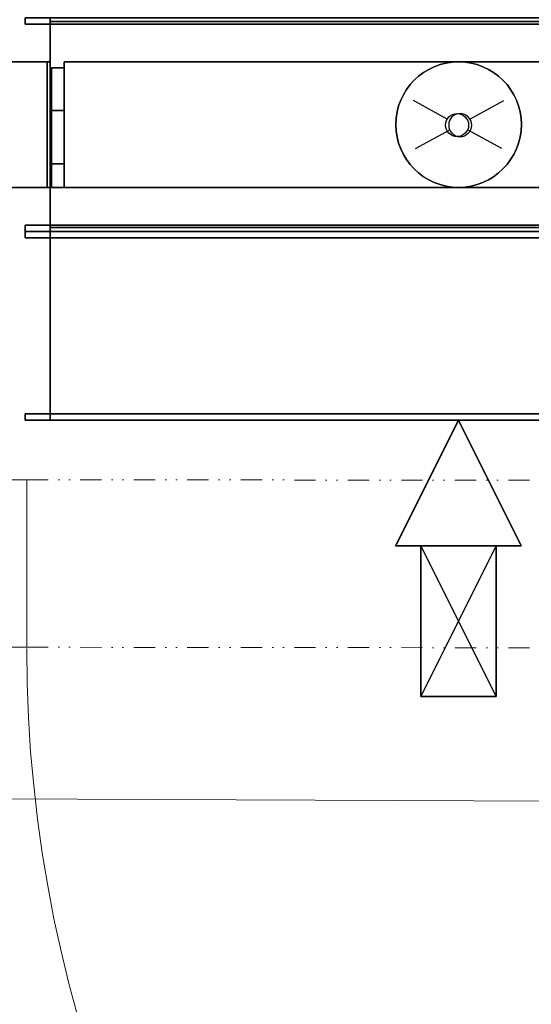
# Model space of a CAD drawing. Header units: millimetres. Extents: x 0 to 1216358, y -266558 to 2852.
# Tile 14 of 76: x 1015960 to 1016266, y -135253 to -134665. Entities that reach past the tile are written whole.
import ezdxf

# ---------------------------------------------------------------- set-up
doc = ezdxf.new("R2010")
doc.units = ezdxf.units.MM
doc.linetypes.add('DĚLICÍ2', pattern=[15.875, 6.35, -3.175, 0, -3.175, 0, -3.175])
doc.layers.get('0').update_dxf_attribs({"lineweight": 13})
for name, color, linetype in [('MAT_174_BYOLXP003919182844', 174, 'Continuous'), ('MAT_253_BYOLXP003919182844', 253, 'Continuous'), ('MAT_30_BYOLXP003919182844', 30, 'Continuous'), ('MAT_42_BYOLXP003919182844', 42, 'Continuous'), ('Mat_mar_BYOLXP003919182844', 7, 'Continuous')]:
    doc.layers.add(name, color=color, linetype=linetype)

# ---------------------------------------------------------------- blocks, each defined once
blk = doc.blocks.new('EDWED')
at = {"color": 8}
blk.add_line((966327.1, -230038.35), (969136.81, -230050.1), dxfattribs=at)
at = {"color": 8, "ltscale": 2}
blk.add_lwpolyline([(966677.11, -229949.3), (966627.11, -229949.3), (966627.11, -229849.3), (966677.11, -229849.3)], close=True, dxfattribs=at)
at = {"color": 8, "linetype": 'DĚLICÍ2', "ltscale": 2}
for points in [[(966677.11, -229849.3), (967477.1, -229850.1)], [(966677.11, -229949.3), (967477.1, -229950.1)]]:
    blk.add_lwpolyline(points, dxfattribs=at)
at = {"color": 8, "ltscale": 2}
blk.add_arc((967477.1, -229950.1), 800, 180, 270, dxfattribs=at)
blk = doc.blocks.new('1283_251_BYOLXP003919182844')
at = {"layer": 'MAT_253_BYOLXP003919182844'}
for points in [[(3779.9275, 1776.2693, -300.6597), (3813.8474, 1776.2748, -327.7197), (3813.8474, 1766.2748, -327.7217), (3779.9275, 1766.2693, -300.6617)], [(3824.9775, 1776.2649, -278.9697), (3813.8474, 1776.2748, -327.7197), (3779.9275, 1776.2693, -300.6597), (3779.9275, 1776.2605, -257.2797)], [(3779.9275, 1776.2605, -257.2797), (3779.9275, 1776.2693, -300.6597), (3779.9275, 1766.2693, -300.6617), (3779.9275, 1766.2605, -257.2817)], [(3824.9775, 1776.2649, -278.9697), (3779.9275, 1776.2605, -257.2797), (3813.8474, 1776.2549, -230.2197), (3856.1475, 1776.257, -239.8797)], [(3813.8474, 1776.2549, -230.2197), (3779.9275, 1776.2605, -257.2797), (3779.9275, 1766.2605, -257.2817), (3813.8474, 1766.2549, -230.2217)], [(3813.8474, 1776.2748, -327.7197), (3856.1475, 1776.2728, -318.0597), (3856.1475, 1766.2728, -318.0617), (3813.8474, 1766.2748, -327.7217)], [(3824.9775, 1776.2649, -278.9697), (3874.9775, 1776.2649, -278.9697), (3856.1475, 1776.2728, -318.0597), (3813.8474, 1776.2748, -327.7197)], [(3856.1475, 1776.257, -239.8797), (3813.8474, 1776.2549, -230.2197), (3813.8474, 1766.2549, -230.2217), (3856.1475, 1766.2568, -239.8817)], [(3824.9775, 1776.2649, -278.9697), (3856.1475, 1776.257, -239.8797), (3874.9775, 1776.2649, -278.9697), (3824.9775, 1776.2649, -278.9697)], [(3856.1475, 1776.2728, -318.0597), (3874.9775, 1776.2649, -278.9697), (3874.9775, 1766.2649, -278.9717), (3856.1475, 1766.2728, -318.0617)], [(3874.9775, 1776.2649, -278.9697), (3856.1475, 1776.257, -239.8797), (3856.1475, 1766.2568, -239.8817), (3874.9775, 1766.2649, -278.9717)], [(3813.8474, 1766.2748, -327.7217), (3856.1475, 1766.2728, -318.0617), (3824.9775, 1766.2649, -278.9717), (3779.9275, 1766.2693, -300.6617)], [(3779.9275, 1766.2605, -257.2817), (3779.9275, 1766.2693, -300.6617), (3824.9775, 1766.2649, -278.9717), (3813.8474, 1766.2549, -230.2217)], [(3824.9775, 1766.2649, -278.9717), (3856.1475, 1766.2568, -239.8817), (3813.8474, 1766.2549, -230.2217), (3824.9775, 1766.2649, -278.9717)], [(3824.9775, 1766.2649, -278.9717), (3856.1475, 1766.2728, -318.0617), (3874.9775, 1766.2649, -278.9717), (3856.1475, 1766.2568, -239.8817)]]:
    blk.add_3dface(points, dxfattribs=at)
blk = doc.blocks.new('1283_252_BYOLXP003919182844')
at = {"layer": 'MAT_253_BYOLXP003919182844'}
for points in [[(3779.9275, 1776.2693, -400.6597), (3813.8474, 1776.2748, -427.7197), (3813.8474, 1766.2748, -427.7217), (3779.9275, 1766.2693, -400.6617)], [(3824.9775, 1776.2649, -378.9697), (3813.8474, 1776.2748, -427.7197), (3779.9275, 1776.2693, -400.6597), (3779.9275, 1776.2604, -357.2797)], [(3779.9275, 1776.2604, -357.2797), (3779.9275, 1776.2693, -400.6597), (3779.9275, 1766.2693, -400.6617), (3779.9275, 1766.2605, -357.2817)], [(3824.9775, 1776.2649, -378.9697), (3779.9275, 1776.2604, -357.2797), (3813.8474, 1776.2549, -330.2197), (3856.1475, 1776.2568, -339.8797)], [(3813.8474, 1776.2549, -330.2197), (3779.9275, 1776.2604, -357.2797), (3779.9275, 1766.2605, -357.2817), (3813.8474, 1766.2549, -330.2217)], [(3813.8474, 1776.2748, -427.7197), (3856.1475, 1776.2728, -418.0597), (3856.1475, 1766.2728, -418.0617), (3813.8474, 1766.2748, -427.7217)], [(3824.9775, 1776.2649, -378.9697), (3874.9775, 1776.2649, -378.9697), (3856.1475, 1776.2728, -418.0597), (3813.8474, 1776.2748, -427.7197)], [(3856.1475, 1776.2568, -339.8797), (3813.8474, 1776.2549, -330.2197), (3813.8474, 1766.2549, -330.2217), (3856.1475, 1766.2568, -339.8817)], [(3824.9775, 1776.2649, -378.9697), (3856.1475, 1776.2568, -339.8797), (3874.9775, 1776.2649, -378.9697), (3824.9775, 1776.2649, -378.9697)], [(3856.1475, 1776.2728, -418.0597), (3874.9775, 1776.2649, -378.9697), (3874.9775, 1766.2649, -378.9717), (3856.1475, 1766.2728, -418.0617)], [(3874.9775, 1776.2649, -378.9697), (3856.1475, 1776.2568, -339.8797), (3856.1475, 1766.2568, -339.8817), (3874.9775, 1766.2649, -378.9717)], [(3813.8474, 1766.2748, -427.7217), (3856.1475, 1766.2728, -418.0617), (3824.9775, 1766.2649, -378.9717), (3779.9275, 1766.2693, -400.6617)], [(3779.9275, 1766.2605, -357.2817), (3779.9275, 1766.2693, -400.6617), (3824.9775, 1766.2649, -378.9717), (3813.8474, 1766.2549, -330.2217)], [(3824.9775, 1766.2649, -378.9717), (3856.1475, 1766.2568, -339.8817), (3813.8474, 1766.2549, -330.2217), (3824.9775, 1766.2649, -378.9717)], [(3824.9775, 1766.2649, -378.9717), (3856.1475, 1766.2728, -418.0617), (3874.9775, 1766.2649, -378.9717), (3856.1475, 1766.2568, -339.8817)]]:
    blk.add_3dface(points, dxfattribs=at)
blk = doc.blocks.new('1283_256_BYOLXP003919182844')
at = {"layer": 'MAT_253_BYOLXP003919182844'}
for points in [[(3779.9275, 1776.2693, -500.6597), (3813.8474, 1776.2748, -527.7197), (3813.8474, 1766.2748, -527.7217), (3779.9275, 1766.2693, -500.6617)], [(3824.9775, 1776.2648, -478.9697), (3813.8474, 1776.2748, -527.7197), (3779.9275, 1776.2693, -500.6597), (3779.9275, 1776.2604, -457.2797)], [(3779.9275, 1776.2604, -457.2797), (3779.9275, 1776.2693, -500.6597), (3779.9275, 1766.2693, -500.6617), (3779.9275, 1766.2604, -457.2817)], [(3824.9775, 1776.2648, -478.9697), (3779.9275, 1776.2604, -457.2797), (3813.8474, 1776.2549, -430.2197), (3856.1475, 1776.2568, -439.8797)], [(3813.8474, 1776.2549, -430.2197), (3779.9275, 1776.2604, -457.2797), (3779.9275, 1766.2604, -457.2817), (3813.8474, 1766.2549, -430.2217)], [(3813.8474, 1776.2748, -527.7197), (3856.1475, 1776.2728, -518.0597), (3856.1475, 1766.2727, -518.0618), (3813.8474, 1766.2748, -527.7217)], [(3824.9775, 1776.2648, -478.9697), (3874.9775, 1776.2648, -478.9697), (3856.1475, 1776.2728, -518.0597), (3813.8474, 1776.2748, -527.7197)], [(3856.1475, 1776.2568, -439.8797), (3813.8474, 1776.2549, -430.2197), (3813.8474, 1766.2549, -430.2217), (3856.1475, 1766.2568, -439.8817)], [(3824.9775, 1776.2648, -478.9697), (3856.1475, 1776.2568, -439.8797), (3874.9775, 1776.2648, -478.9697), (3824.9775, 1776.2648, -478.9697)], [(3856.1475, 1776.2728, -518.0597), (3874.9775, 1776.2648, -478.9697), (3874.9775, 1766.2648, -478.9717), (3856.1475, 1766.2727, -518.0618)], [(3874.9775, 1776.2648, -478.9697), (3856.1475, 1776.2568, -439.8797), (3856.1475, 1766.2568, -439.8817), (3874.9775, 1766.2648, -478.9717)], [(3813.8474, 1766.2748, -527.7217), (3856.1475, 1766.2727, -518.0618), (3824.9775, 1766.2648, -478.9717), (3779.9275, 1766.2693, -500.6617)], [(3779.9275, 1766.2604, -457.2817), (3779.9275, 1766.2693, -500.6617), (3824.9775, 1766.2648, -478.9717), (3813.8474, 1766.2549, -430.2217)], [(3824.9775, 1766.2648, -478.9717), (3856.1475, 1766.2568, -439.8817), (3813.8474, 1766.2549, -430.2217), (3824.9775, 1766.2648, -478.9717)], [(3824.9775, 1766.2648, -478.9717), (3856.1475, 1766.2727, -518.0618), (3874.9775, 1766.2648, -478.9717), (3856.1475, 1766.2568, -439.8817)]]:
    blk.add_3dface(points, dxfattribs=at)
blk = doc.blocks.new('1004_257_BYOLXP003919182844')
at = {"layer": 'MAT_253_BYOLXP003919182844'}
blk.add_3dface([(3742.9995, 2415.2649, -220.0019), (3742.9995, 1765.2649, -220.0017), (3906.9995, 1765.2649, -220.0017), (3906.9995, 2415.2649, -220.0019)], dxfattribs=at)
blk = doc.blocks.new('M_P_258_BYOLXP003919182844')
at = {"layer": 'Mat_mar_BYOLXP003919182844', "color": 110}
for points in [[(3824.9661, 2040.2649, -217.5018), (3819.8894, 2040.5326, -217.5018), (3814.8792, 2041.2689, -217.5018), (3810.1365, 2042.4738, -217.5018), (3805.5273, 2044.214, -217.5018), (3801.1853, 2046.2889, -217.5018), (3797.0437, 2048.8325, -217.5018), (3793.1692, 2051.6438, -217.5018), (3789.6287, 2054.9236, -217.5018), (3786.4224, 2058.4709, -217.5018), (3783.55, 2062.3533, -217.5018), (3781.0115, 2066.5032, -217.5018), (3778.9407, 2070.854, -217.5018), (3777.2708, 2075.4724, -217.5018), (3776.0015, 2080.2249, -217.5018), (3775.2, 2085.178, -217.5018), (3774.9995, 2090.2649, -217.5018), (3775.2, 2095.4858, -217.5018), (3776.0015, 2100.3052, -217.5018), (3777.2708, 2105.0574, -217.5018), (3778.9407, 2109.6758, -217.5018), (3781.0115, 2114.0266, -217.5018), (3783.55, 2118.1765, -217.5018), (3786.4224, 2122.0588, -217.5018), (3789.6287, 2125.6062, -217.5018), (3793.1692, 2128.8191, -217.5018), (3797.0437, 2131.6973, -217.5018), (3801.1853, 2134.2407, -217.5018), (3805.5273, 2136.3157, -217.5018), (3810.1365, 2138.0562, -217.5018), (3814.8794, 2139.261, -217.5018), (3819.8894, 2139.9971, -217.5018), (3824.9661, 2140.2649, -217.5018), (3830.043, 2139.9971, -217.5018), (3834.9861, 2139.261, -217.5018), (3839.7957, 2138.0562, -217.5018), (3844.3381, 2136.3157, -217.5018), (3848.7471, 2134.2407, -217.5018), (3852.8887, 2131.6973, -217.5018), (3856.6963, 2128.8191, -217.5018), (3860.3035, 2125.6062, -217.5018), (3863.5098, 2122.0588, -217.5018), (3866.449, 2118.1765, -217.5018), (3868.9207, 2114.0266, -217.5018), (3871.0583, 2109.6758, -217.5018), (3872.7283, 2105.0574, -217.5018), (3873.9307, 2100.3049, -217.5018), (3874.7324, 2095.4858, -217.5018), (3874.9995, 2090.2649, -217.5018), (3874.7324, 2085.178, -217.5018), (3873.9307, 2080.2246, -217.5018), (3872.7283, 2075.4724, -217.5018), (3871.0583, 2070.854, -217.5018), (3868.9207, 2066.5032, -217.5018), (3866.449, 2062.3533, -217.5018), (3863.5098, 2058.4709, -217.5018), (3860.3035, 2054.9236, -217.5018), (3856.6963, 2051.6438, -217.5018), (3852.8887, 2048.8325, -217.5018), (3848.7471, 2046.2889, -217.5018), (3844.3381, 2044.214, -217.5018), (3839.7957, 2042.4738, -217.5018), (3834.9861, 2041.2689, -217.5018), (3830.043, 2040.5326, -217.5018), (3824.9661, 2040.2649, -217.5018)], [(3843.9375, 2124.6692, -217.5018), (3829.1746, 2097.3599, -217.5018)], [(3825.4336, 2079.8232, -217.5018), (3823.4966, 2080.0239, -217.5018), (3821.8264, 2080.5593, -217.5018), (3820.29, 2081.4294, -217.5018), (3818.8872, 2082.5674, -217.5018), (3817.8184, 2083.906, -217.5018), (3816.9502, 2085.4456, -217.5018), (3816.4158, 2087.186, -217.5018), (3816.282, 2088.9932, -217.5018), (3816.4158, 2090.9343, -217.5018), (3816.9502, 2092.6077, -217.5018), (3817.8184, 2094.147, -217.5018), (3818.8872, 2095.5527, -217.5018), (3820.29, 2096.6238, -217.5018), (3821.8264, 2097.4939, -217.5018), (3823.4966, 2098.0293, -217.5018), (3825.4336, 2098.1631, -217.5018), (3827.2373, 2098.0293, -217.5018), (3828.9741, 2097.4939, -217.5018), (3830.5105, 2096.6238, -217.5018), (3831.8464, 2095.5527, -217.5018), (3832.9822, 2094.147, -217.5018), (3833.8506, 2092.6077, -217.5018), (3834.385, 2090.9343, -217.5018), (3834.5854, 2088.9932, -217.5018), (3834.385, 2087.186, -217.5018), (3833.8506, 2085.4456, -217.5018), (3832.9822, 2083.906, -217.5018), (3831.8464, 2082.5674, -217.5018), (3830.5105, 2081.4294, -217.5018), (3828.9741, 2080.5593, -217.5018), (3827.2373, 2080.0239, -217.5018), (3825.4336, 2079.8232, -217.5018)], [(3820.5574, 2081.2957, -217.5018), (3805.928, 2054.2542, -217.5018)]]:
    blk.add_polyline3d(points, dxfattribs=at)
blk = doc.blocks.new('M_E_259_BYOLXP003919182844')
at = {"layer": 'Mat_mar_BYOLXP003919182844'}
blk.add_blockref('M_P_258_BYOLXP003919182844', (0, 0), dxfattribs=at)
blk = doc.blocks.new('1003_260_BYOLXP003919182844')
at = {"layer": 'MAT_253_BYOLXP003919182844'}
blk.add_3dface([(3742.9995, 2415.2646, -540.0018), (3906.9995, 2415.2646, -540.0018), (3906.9995, 1765.2648, -540.0017), (3742.9995, 1765.2649, -540.0017)], dxfattribs=at)
blk = doc.blocks.new('M_P_261_BYOLXP003919182844')
at = {"layer": 'Mat_mar_BYOLXP003919182844', "color": 110}
for points in [[(3824.9661, 2140.2649, -542.5018), (3819.8894, 2139.9971, -542.5018), (3814.8794, 2139.2607, -542.5018), (3810.1365, 2138.0559, -542.5018), (3805.5273, 2136.3157, -542.5018), (3801.1853, 2134.2407, -542.5018), (3797.0437, 2131.6973, -542.5018), (3793.1692, 2128.886, -542.5018), (3789.6287, 2125.6062, -542.5018), (3786.4224, 2122.0586, -542.5018), (3783.55, 2118.1765, -542.5018), (3781.0115, 2114.0266, -542.5018), (3778.9407, 2109.6758, -542.5018), (3777.2708, 2105.0574, -542.5018), (3776.0015, 2100.3049, -542.5018), (3775.2, 2095.3518, -542.5018), (3774.9995, 2090.2649, -542.5018), (3775.2, 2085.0439, -542.5018), (3776.0015, 2080.2246, -542.5018), (3777.2708, 2075.4722, -542.5018), (3778.9407, 2070.8538, -542.5018), (3781.0115, 2066.5032, -542.5018), (3783.55, 2062.353, -542.5018), (3786.4224, 2058.4709, -542.5018), (3789.6287, 2054.9233, -542.5018), (3793.1692, 2051.7104, -542.5018), (3797.0437, 2048.8323, -542.5018), (3801.1853, 2046.2888, -542.5018), (3805.5273, 2044.2139, -542.5018), (3810.1365, 2042.4736, -542.5018), (3814.8794, 2041.2688, -542.5018), (3819.8894, 2040.5325, -542.5018), (3824.9661, 2040.2648, -542.5018), (3830.043, 2040.5325, -542.5018), (3834.9861, 2041.2688, -542.5018), (3839.7957, 2042.4736, -542.5018), (3844.3381, 2044.2139, -542.5018), (3848.7471, 2046.2888, -542.5018), (3852.8887, 2048.8323, -542.5018), (3856.6963, 2051.7104, -542.5018), (3860.3035, 2054.9233, -542.5018), (3863.5098, 2058.4709, -542.5018), (3866.449, 2062.353, -542.5018), (3868.9207, 2066.5032, -542.5018), (3871.0583, 2070.8538, -542.5018), (3872.7283, 2075.4722, -542.5018), (3873.9307, 2080.2246, -542.5018), (3874.7324, 2085.0439, -542.5018), (3874.9995, 2090.2646, -542.5018), (3874.7324, 2095.3518, -542.5018), (3873.9307, 2100.3049, -542.5018), (3872.7283, 2105.0574, -542.5018), (3871.0583, 2109.6758, -542.5018), (3868.9207, 2114.0264, -542.5018), (3866.449, 2118.1765, -542.5018), (3863.5098, 2122.0586, -542.5018), (3860.3035, 2125.6062, -542.5018), (3856.6963, 2128.886, -542.5018), (3852.8887, 2131.6973, -542.5018), (3848.7471, 2134.2407, -542.5018), (3844.3381, 2136.3157, -542.5018), (3839.7959, 2138.0559, -542.5018), (3834.9861, 2139.2607, -542.5018), (3830.043, 2139.9971, -542.5018), (3824.9661, 2140.2649, -542.5018)], [(3820.5574, 2099.2339, -542.5018), (3805.928, 2126.2754, -542.5018)], [(3825.4338, 2100.7065, -542.5018), (3823.4966, 2100.5059, -542.5018), (3821.8264, 2099.9702, -542.5018), (3820.29, 2099.1001, -542.5018), (3818.8872, 2097.9622, -542.5018), (3817.8186, 2096.6235, -542.5018), (3816.9502, 2095.084, -542.5018), (3816.4158, 2093.3438, -542.5018), (3816.282, 2091.5366, -542.5018), (3816.4158, 2089.5955, -542.5018), (3816.9502, 2087.9221, -542.5018), (3817.8186, 2086.3826, -542.5018), (3818.8872, 2084.9771, -542.5018), (3820.29, 2083.906, -542.5018), (3821.8264, 2083.0359, -542.5018), (3823.4966, 2082.5005, -542.5018), (3825.4338, 2082.3665, -542.5018), (3827.2373, 2082.5005, -542.5018), (3828.9741, 2083.0359, -542.5018), (3830.5105, 2083.906, -542.5018), (3831.8464, 2084.9771, -542.5018), (3832.9822, 2086.3826, -542.5018), (3833.8506, 2087.9221, -542.5018), (3834.385, 2089.5955, -542.5018), (3834.5854, 2091.5366, -542.5018), (3834.385, 2093.3438, -542.5018), (3833.8506, 2095.084, -542.5018), (3832.9822, 2096.6235, -542.5018), (3831.8464, 2097.9622, -542.5018), (3830.5105, 2099.1001, -542.5018), (3828.9741, 2099.9702, -542.5018), (3827.2373, 2100.5059, -542.5018), (3825.4338, 2100.7065, -542.5018)], [(3843.9375, 2055.8606, -542.5018), (3829.1746, 2083.1697, -542.5018)]]:
    blk.add_polyline3d(points, dxfattribs=at)
blk = doc.blocks.new('M_E_262_BYOLXP003919182844')
at = {"layer": 'Mat_mar_BYOLXP003919182844'}
blk.add_blockref('M_P_261_BYOLXP003919182844', (0, 0), dxfattribs=at)
blk = doc.blocks.new('1380_266_BYOLXP003919182844')
at = {"layer": 'MAT_253_BYOLXP003919182844'}
blk.add_3dface([(3906.9995, 1765.2649, -220.0017), (3742.9995, 1765.2649, -220.0017), (3742.9995, 1765.2649, -540.0017), (3906.9995, 1765.2648, -540.0017)], dxfattribs=at)
blk = doc.blocks.new('M_P_267_BYOLXP003919182844')
at = {"layer": 'Mat_mar_BYOLXP003919182844', "color": 110}
for points in [[(3824.9661, 1762.7649, -540.0017), (3819.8894, 1762.7649, -539.734), (3814.8794, 1762.7649, -538.9977), (3810.1365, 1762.7649, -537.7928), (3805.5273, 1762.7649, -536.0526), (3801.1853, 1762.7649, -533.9776), (3797.0437, 1762.7649, -531.4341), (3793.1692, 1762.7649, -528.6229), (3789.6287, 1762.7649, -525.3431), (3786.4224, 1762.7649, -521.7955), (3783.55, 1762.7649, -517.9133), (3781.0115, 1762.7649, -513.7634), (3778.9407, 1762.7649, -509.4127), (3777.2708, 1762.7649, -504.7942), (3776.0015, 1762.7649, -500.0419), (3775.2, 1762.7649, -495.0887), (3774.9995, 1762.7649, -490.0017), (3775.2, 1762.7649, -484.7808), (3776.0015, 1762.7649, -479.9615), (3777.2708, 1762.7649, -475.2092), (3778.9407, 1762.7649, -470.5907), (3781.0115, 1762.7649, -466.24), (3783.55, 1762.7649, -462.0901), (3786.4224, 1762.7649, -458.2079), (3789.6287, 1762.7649, -454.6603), (3793.1692, 1762.7649, -451.4475), (3797.0437, 1762.7649, -448.5693), (3801.1853, 1762.7649, -446.0258), (3805.5273, 1762.7649, -443.9508), (3810.1365, 1762.7649, -442.2105), (3814.8794, 1762.7649, -441.0057), (3819.8894, 1762.7649, -440.2694), (3824.9661, 1762.7649, -440.0017), (3830.043, 1762.7649, -440.2694), (3834.9861, 1762.7649, -441.0057), (3839.7957, 1762.7649, -442.2105), (3844.3381, 1762.7649, -443.9508), (3848.7471, 1762.7649, -446.0258), (3852.8887, 1762.7649, -448.5693), (3856.6963, 1762.7649, -451.4475), (3860.3035, 1762.7649, -454.6603), (3863.5098, 1762.7649, -458.2079), (3866.449, 1762.7649, -462.0901), (3868.9207, 1762.7649, -466.24), (3871.0583, 1762.7649, -470.5907), (3872.7283, 1762.7649, -475.2092), (3873.9307, 1762.7649, -479.9615), (3874.7324, 1762.7649, -484.7808), (3874.9995, 1762.7649, -490.0017), (3874.7324, 1762.7649, -495.0887), (3873.9307, 1762.7649, -500.0419), (3872.7283, 1762.7649, -504.7942), (3871.0583, 1762.7649, -509.4127), (3868.9207, 1762.7649, -513.7634), (3866.449, 1762.7649, -517.9133), (3863.5098, 1762.7649, -521.7955), (3860.3035, 1762.7649, -525.3431), (3856.6963, 1762.7649, -528.6229), (3852.8887, 1762.7649, -531.4341), (3848.7471, 1762.7649, -533.9776), (3844.3381, 1762.7649, -536.0526), (3839.7957, 1762.7649, -537.7928), (3834.9861, 1762.7649, -538.9977), (3830.043, 1762.7649, -539.734), (3824.9661, 1762.7649, -540.0017)], [(3820.5574, 1762.7649, -498.9709), (3805.928, 1762.7649, -526.0125)], [(3825.4336, 1762.7649, -500.4435), (3823.4966, 1762.7649, -500.2427), (3821.8264, 1762.7649, -499.7072), (3820.29, 1762.7649, -498.837), (3818.8872, 1762.7649, -497.6992), (3817.8186, 1762.7649, -496.3605), (3816.9502, 1762.7649, -494.821), (3816.4158, 1762.7649, -493.0807), (3816.282, 1762.7649, -491.2735), (3816.4158, 1762.7649, -489.3324), (3816.9502, 1762.7649, -487.659), (3817.8186, 1762.7649, -486.1195), (3818.8872, 1762.7649, -484.7139), (3820.29, 1762.7649, -483.6429), (3821.8264, 1762.7649, -482.7728), (3823.4966, 1762.7649, -482.2373), (3825.4336, 1762.7649, -482.1035), (3827.2373, 1762.7649, -482.2373), (3828.9741, 1762.7649, -482.7728), (3830.5105, 1762.7649, -483.6429), (3831.8464, 1762.7649, -484.7139), (3832.9822, 1762.7649, -486.1195), (3833.8506, 1762.7649, -487.659), (3834.385, 1762.7649, -489.3324), (3834.5854, 1762.7649, -491.2735), (3834.385, 1762.7649, -493.0807), (3833.8506, 1762.7649, -494.821), (3832.9822, 1762.7649, -496.3605), (3831.8464, 1762.7649, -497.6992), (3830.5105, 1762.7649, -498.837), (3828.9741, 1762.7649, -499.7072), (3827.2373, 1762.7649, -500.2427), (3825.4336, 1762.7649, -500.4435)], [(3843.9375, 1762.7649, -455.5974), (3829.1746, 1762.7649, -482.9067)]]:
    blk.add_polyline3d(points, dxfattribs=at)
blk = doc.blocks.new('M_E_268_BYOLXP003919182844')
at = {"layer": 'Mat_mar_BYOLXP003919182844'}
blk.add_blockref('M_P_267_BYOLXP003919182844', (0, 0), dxfattribs=at)
blk = doc.blocks.new('1283_269_BYOLXP003919182844')
at = {"layer": 'MAT_253_BYOLXP003919182844'}
for points in [[(3774.9775, 1776.2249, -274.0017), (3774.9775, 2406.2249, -274.0019), (3774.9775, 2406.2249, -284.0019), (3774.9775, 1776.2249, -284.0017)], [(3774.9775, 2406.2249, -274.0019), (3774.9775, 1776.2249, -274.0017), (3874.9775, 1776.2249, -274.0017), (3874.9775, 2406.2249, -274.0019)], [(3774.9775, 2406.2249, -284.0019), (3874.9775, 2406.2249, -284.0019), (3874.9775, 1776.2249, -284.0017), (3774.9775, 1776.2249, -284.0017)], [(3774.9775, 2406.2249, -274.0019), (3874.9775, 2406.2249, -274.0019), (3874.9775, 2406.2249, -284.0019), (3774.9775, 2406.2249, -284.0019)], [(3874.9775, 2406.2249, -274.0019), (3874.9775, 1776.2249, -274.0017), (3874.9775, 1776.2249, -284.0017), (3874.9775, 2406.2249, -284.0019)], [(3874.9775, 1776.2249, -274.0017), (3774.9775, 1776.2249, -274.0017), (3774.9775, 1776.2249, -284.0017), (3874.9775, 1776.2249, -284.0017)]]:
    blk.add_3dface(points, dxfattribs=at)
blk = doc.blocks.new('1283_270_BYOLXP003919182844')
at = {"layer": 'MAT_253_BYOLXP003919182844'}
for points in [[(3774.9775, 1776.2249, -373.9697), (3774.9775, 2406.2249, -373.9698), (3774.9775, 2406.2249, -383.9698), (3774.9775, 1776.2249, -383.9697)], [(3774.9775, 2406.2249, -373.9698), (3774.9775, 1776.2249, -373.9697), (3874.9775, 1776.2249, -373.9697), (3874.9775, 2406.2249, -373.9699)], [(3774.9775, 2406.2249, -383.9698), (3874.9775, 2406.2249, -383.9699), (3874.9775, 1776.2249, -383.9697), (3774.9775, 1776.2249, -383.9697)], [(3774.9775, 2406.2249, -373.9698), (3874.9775, 2406.2249, -373.9699), (3874.9775, 2406.2249, -383.9699), (3774.9775, 2406.2249, -383.9698)], [(3874.9775, 2406.2249, -373.9699), (3874.9775, 1776.2249, -373.9697), (3874.9775, 1776.2249, -383.9697), (3874.9775, 2406.2249, -383.9699)], [(3874.9775, 1776.2249, -373.9697), (3774.9775, 1776.2249, -373.9697), (3774.9775, 1776.2249, -383.9697), (3874.9775, 1776.2249, -383.9697)]]:
    blk.add_3dface(points, dxfattribs=at)
blk = doc.blocks.new('1001_271_BYOLXP003919182844')
at = {"layer": 'MAT_253_BYOLXP003919182844'}
for points in [[(3774.9775, 1776.2249, -473.9717), (3774.9775, 2406.2249, -473.9719), (3774.9775, 2406.2249, -483.9719), (3774.9775, 1776.2249, -483.9717)], [(3774.9775, 2406.2249, -473.9719), (3774.9775, 1776.2249, -473.9717), (3874.9775, 1776.2249, -473.9718), (3874.9775, 2406.2249, -473.9719)], [(3774.9775, 2406.2249, -483.9719), (3874.9775, 2406.2249, -483.9719), (3874.9775, 1776.2249, -483.9717), (3774.9775, 1776.2249, -483.9717)], [(3774.9775, 2406.2249, -473.9719), (3874.9775, 2406.2249, -473.9719), (3874.9775, 2406.2249, -483.9719), (3774.9775, 2406.2249, -483.9719)], [(3874.9775, 2406.2249, -473.9719), (3874.9775, 1776.2249, -473.9718), (3874.9775, 1776.2249, -483.9717), (3874.9775, 2406.2249, -483.9719)], [(3874.9775, 1776.2249, -473.9718), (3774.9775, 1776.2249, -473.9717), (3774.9775, 1776.2249, -483.9717), (3874.9775, 1776.2249, -483.9717)]]:
    blk.add_3dface(points, dxfattribs=at)
blk = doc.blocks.new('1261_272_BYOLXP003919182844')
at = {"layer": 'MAT_253_BYOLXP003919182844'}
for points in [[(3739.9397, 1745.2637, -200.0006), (3740.0972, 2435.2637, -200.1581), (3740.1016, 2435.259, -220.1581), (3739.9441, 1745.2592, -220.0006)], [(3744.9397, 1745.2626, -199.9995), (3745.0972, 2435.2625, -200.1569), (3740.0972, 2435.2637, -200.1581), (3739.9397, 1745.2637, -200.0006)], [(3745.1016, 2435.2578, -220.1569), (3744.9441, 1745.2579, -219.9995), (3739.9441, 1745.2592, -220.0006), (3740.1016, 2435.259, -220.1581)], [(3740.0171, 1745.186, -540.0005), (3740.1746, 2435.186, -540.1581), (3740.1792, 2435.1814, -560.1581), (3740.0217, 1745.1815, -560.0005)], [(3745.0171, 1745.1849, -539.9994), (3745.1746, 2435.1848, -540.1569), (3740.1746, 2435.186, -540.1581), (3740.0171, 1745.186, -540.0005)], [(3745.1792, 2435.1802, -560.1569), (3745.0217, 1745.1804, -559.9994), (3740.0217, 1745.1815, -560.0005), (3740.1792, 2435.1814, -560.1581)], [(3745.0972, 2435.2625, -200.1569), (3745.1016, 2435.2578, -220.1569), (3740.1016, 2435.259, -220.1581), (3740.0972, 2435.2637, -200.1581)], [(3740.0972, 2415.259, -220.1535), (3740.1016, 2435.259, -220.1581), (3740.1746, 2435.186, -540.1581), (3740.1699, 2415.186, -540.1534)], [(3745.1016, 2435.2578, -220.1569), (3745.1746, 2435.1848, -540.1569), (3740.1746, 2435.186, -540.1581), (3740.1016, 2435.259, -220.1581)], [(3745.1746, 2435.1848, -540.1569), (3745.1792, 2435.1802, -560.1569), (3740.1792, 2435.1814, -560.1581), (3740.1746, 2435.186, -540.1581)], [(3744.9397, 1745.2626, -199.9995), (3744.9441, 1745.2579, -219.9995), (3745.1016, 2435.2578, -220.1569), (3745.0972, 2435.2625, -200.1569)], [(3745.0171, 1745.1849, -539.9994), (3745.0217, 1745.1804, -559.9994), (3745.1792, 2435.1802, -560.1569), (3745.1746, 2435.1848, -540.1569)], [(3745.0972, 2415.2578, -220.1524), (3745.1699, 2415.1848, -540.1523), (3745.1746, 2435.1848, -540.1569), (3745.1016, 2435.2578, -220.1569)], [(3745.1699, 2415.1848, -540.1523), (3745.0972, 2415.2578, -220.1524), (3740.0972, 2415.259, -220.1535), (3740.1699, 2415.186, -540.1534)], [(3739.9441, 1745.2592, -220.0006), (3739.9487, 1765.2592, -220.0052), (3740.0217, 1765.186, -540.0051), (3740.0171, 1745.186, -540.0005)], [(3744.9487, 1765.2579, -220.004), (3745.0217, 1765.1849, -540.004), (3740.0217, 1765.186, -540.0051), (3739.9487, 1765.2592, -220.0052)], [(3744.9441, 1745.2579, -219.9995), (3745.0171, 1745.1849, -539.9994), (3745.0217, 1765.1849, -540.004), (3744.9487, 1765.2579, -220.004)], [(3744.9441, 1745.2579, -219.9995), (3744.9397, 1745.2626, -199.9995), (3739.9397, 1745.2637, -200.0006), (3739.9441, 1745.2592, -220.0006)], [(3745.0171, 1745.1849, -539.9994), (3744.9441, 1745.2579, -219.9995), (3739.9441, 1745.2592, -220.0006), (3740.0171, 1745.186, -540.0005)], [(3745.0217, 1745.1804, -559.9994), (3745.0171, 1745.1849, -539.9994), (3740.0171, 1745.186, -540.0005), (3740.0217, 1745.1815, -560.0005)]]:
    blk.add_3dface(points, dxfattribs=at)
blk = doc.blocks.new('1273_273_BYOLXP003919182844')
at = {"layer": 'MAT_253_BYOLXP003919182844'}
for points in [[(3904.9397, 1745.2637, -200.0006), (3905.0972, 2435.2637, -200.1581), (3905.1016, 2435.259, -220.1581), (3904.9441, 1745.259, -220.0006)], [(3909.9397, 1745.2625, -199.9995), (3910.0972, 2435.2625, -200.157), (3905.0972, 2435.2637, -200.1581), (3904.9397, 1745.2637, -200.0006)], [(3910.1016, 2435.2578, -220.157), (3909.9441, 1745.2579, -219.9995), (3904.9441, 1745.259, -220.0006), (3905.1016, 2435.259, -220.1581)], [(3905.0171, 1745.186, -540.0005), (3905.1746, 2435.186, -540.1581), (3905.1792, 2435.1814, -560.1581), (3905.0217, 1745.1815, -560.0005)], [(3910.0171, 1745.1849, -539.9994), (3910.1746, 2435.1848, -540.1569), (3905.1746, 2435.186, -540.1581), (3905.0171, 1745.186, -540.0005)], [(3910.1792, 2435.1802, -560.1569), (3910.0217, 1745.1803, -559.9994), (3905.0217, 1745.1815, -560.0005), (3905.1792, 2435.1814, -560.1581)], [(3910.0972, 2435.2625, -200.157), (3910.1016, 2435.2578, -220.157), (3905.1016, 2435.259, -220.1581), (3905.0972, 2435.2637, -200.1581)], [(3905.0972, 2415.259, -220.1535), (3905.1016, 2435.259, -220.1581), (3905.1746, 2435.186, -540.1581), (3905.1699, 2415.186, -540.1534)], [(3910.1016, 2435.2578, -220.157), (3910.1746, 2435.1848, -540.1569), (3905.1746, 2435.186, -540.1581), (3905.1016, 2435.259, -220.1581)], [(3910.1746, 2435.1848, -540.1569), (3910.1792, 2435.1802, -560.1569), (3905.1792, 2435.1814, -560.1581), (3905.1746, 2435.186, -540.1581)], [(3909.9397, 1745.2625, -199.9995), (3909.9441, 1745.2579, -219.9995), (3910.1016, 2435.2578, -220.157), (3910.0972, 2435.2625, -200.157)], [(3910.0171, 1745.1849, -539.9994), (3910.0217, 1745.1803, -559.9994), (3910.1792, 2435.1802, -560.1569), (3910.1746, 2435.1848, -540.1569)], [(3910.0972, 2415.2578, -220.1524), (3910.1699, 2415.1848, -540.1523), (3910.1746, 2435.1848, -540.1569), (3910.1016, 2435.2578, -220.157)], [(3910.1699, 2415.1848, -540.1523), (3910.0972, 2415.2578, -220.1524), (3905.0972, 2415.259, -220.1535), (3905.1699, 2415.186, -540.1534)], [(3904.9441, 1745.259, -220.0006), (3904.9487, 1765.259, -220.0052), (3905.0217, 1765.186, -540.0051), (3905.0171, 1745.186, -540.0005)], [(3909.9487, 1765.2579, -220.004), (3910.0217, 1765.1849, -540.004), (3905.0217, 1765.186, -540.0051), (3904.9487, 1765.259, -220.0052)], [(3909.9441, 1745.2579, -219.9995), (3910.0171, 1745.1849, -539.9994), (3910.0217, 1765.1849, -540.004), (3909.9487, 1765.2579, -220.004)], [(3909.9441, 1745.2579, -219.9995), (3909.9397, 1745.2625, -199.9995), (3904.9397, 1745.2637, -200.0006), (3904.9441, 1745.259, -220.0006)], [(3910.0171, 1745.1849, -539.9994), (3909.9441, 1745.2579, -219.9995), (3904.9441, 1745.259, -220.0006), (3905.0171, 1745.186, -540.0005)], [(3910.0217, 1745.1803, -559.9994), (3910.0171, 1745.1849, -539.9994), (3905.0171, 1745.186, -540.0005), (3905.0217, 1745.1815, -560.0005)]]:
    blk.add_3dface(points, dxfattribs=at)
blk = doc.blocks.new('1092_274_BYOLXP003919182844')
at = {"layer": 'MAT_30_BYOLXP003919182844'}
for points in [[(3774.9795, 1765.2249, -300.0017), (3774.9795, 1695.2249, -300.0017), (3874.9795, 1695.2249, -300.0017), (3874.9795, 1765.2249, -300.0017)], [(3774.9795, 1765.2249, -460.0017), (3874.9795, 1765.2249, -460.0017), (3874.9795, 1695.2249, -460.0017), (3774.9795, 1695.2249, -460.0017)], [(3774.9795, 1765.2249, -300.0017), (3874.9795, 1765.2249, -300.0017), (3874.9795, 1765.2249, -460.0017), (3774.9795, 1765.2249, -460.0017)], [(3774.9795, 1695.2249, -300.0017), (3774.9795, 1765.2249, -300.0017), (3774.9795, 1765.2249, -460.0017), (3774.9795, 1695.2249, -460.0017)], [(3874.9795, 1765.2249, -300.0017), (3874.9795, 1695.2249, -300.0017), (3874.9795, 1695.2249, -460.0017), (3874.9795, 1765.2249, -460.0017)], [(3874.9795, 1695.2249, -300.0017), (3774.9795, 1695.2249, -300.0017), (3774.9795, 1695.2249, -460.0017), (3874.9795, 1695.2249, -460.0017)]]:
    blk.add_3dface(points, dxfattribs=at)
blk = doc.blocks.new('1006_276_BYOLXP003919182844')
at = {"layer": 'MAT_42_BYOLXP003919182844'}
blk.add_3dface([(4060.0996, 1765.2249, -220.0018), (3910.0996, 1765.2249, -220.0017), (3910.0996, 1765.2247, -540.0017), (4060.0996, 1765.2249, -540.0017)], dxfattribs=at)
blk = doc.blocks.new('1003_278_BYOLXP003919182844')
at = {"layer": 'MAT_42_BYOLXP003919182844'}
blk.add_3dface([(3910.0996, 2415.2249, -540.0018), (4060.0996, 2415.2249, -540.0018), (4060.0996, 1765.2249, -540.0017), (3910.0996, 1765.2247, -540.0017)], dxfattribs=at)
blk = doc.blocks.new('1004_279_BYOLXP003919182844')
at = {"layer": 'MAT_42_BYOLXP003919182844'}
blk.add_3dface([(3910.0996, 2415.2249, -220.0019), (3910.0996, 1765.2249, -220.0017), (4060.0996, 1765.2249, -220.0018), (4060.0996, 2415.2249, -220.0019)], dxfattribs=at)
blk = doc.blocks.new('1261_280_BYOLXP003919182844')
at = {"layer": 'MAT_253_BYOLXP003919182844'}
for points in [[(4055.0996, 2435.2249, -200.0019), (4055.0996, 1745.2249, -200.0018), (4060.0996, 1745.2249, -200.0018), (4060.0996, 2435.2249, -200.0019)], [(4055.0996, 2435.2249, -220.0019), (4060.0996, 2435.2249, -220.0019), (4060.0996, 1745.2249, -220.0018), (4055.0996, 1745.2249, -220.0018)], [(4055.0996, 2435.2249, -200.0019), (4060.0996, 2435.2249, -200.0019), (4060.0996, 2435.2249, -220.0019), (4055.0996, 2435.2249, -220.0019)], [(4055.0996, 1745.2249, -200.0018), (4055.0996, 2435.2249, -200.0019), (4055.0996, 2435.2249, -220.0019), (4055.0996, 1745.2249, -220.0018)], [(4055.0996, 2435.2249, -540.0018), (4055.0996, 1745.2249, -540.0017), (4060.0996, 1745.2249, -540.0017), (4060.0996, 2435.2249, -540.0018)], [(4055.0996, 2435.2249, -560.0018), (4060.0996, 2435.2249, -560.0018), (4060.0996, 1745.2249, -560.0017), (4055.0996, 1745.2249, -560.0017)], [(4055.0996, 2435.2249, -540.0018), (4060.0996, 2435.2249, -540.0018), (4060.0996, 2435.2249, -560.0018), (4055.0996, 2435.2249, -560.0018)], [(4055.0996, 1745.2249, -540.0017), (4055.0996, 2435.2249, -540.0018), (4055.0996, 2435.2249, -560.0018), (4055.0996, 1745.2249, -560.0017)], [(4055.0996, 2435.2249, -220.0019), (4060.0996, 2435.2249, -220.0019), (4060.0996, 2435.2249, -540.0018), (4055.0996, 2435.2249, -540.0018)], [(4055.0996, 2415.2249, -220.0019), (4055.0996, 2435.2249, -220.0019), (4055.0996, 2435.2249, -540.0018), (4055.0996, 2415.2249, -540.0018)], [(4060.0996, 2435.2249, -200.0019), (4060.0996, 1745.2249, -200.0018), (4060.0996, 1745.2249, -220.0018), (4060.0996, 2435.2249, -220.0019)], [(4060.0996, 2435.2249, -540.0018), (4060.0996, 1745.2249, -540.0017), (4060.0996, 1745.2249, -560.0017), (4060.0996, 2435.2249, -560.0018)], [(4060.0996, 2435.2249, -220.0019), (4060.0996, 2415.2249, -220.0019), (4060.0996, 2415.2249, -540.0018), (4060.0996, 2435.2249, -540.0018)], [(4060.0996, 2415.2249, -220.0019), (4055.0996, 2415.2249, -220.0019), (4055.0996, 2415.2249, -540.0018), (4060.0996, 2415.2249, -540.0018)], [(4055.0996, 1765.2249, -220.0018), (4060.0996, 1765.2249, -220.0018), (4060.0996, 1765.2249, -540.0017), (4055.0996, 1765.2249, -540.0017)], [(4055.0996, 1745.2249, -220.0018), (4055.0996, 1765.2249, -220.0018), (4055.0996, 1765.2249, -540.0017), (4055.0996, 1745.2249, -540.0017)], [(4060.0996, 1765.2249, -220.0018), (4060.0996, 1745.2249, -220.0018), (4060.0996, 1745.2249, -540.0017), (4060.0996, 1765.2249, -540.0017)], [(4060.0996, 1745.2249, -200.0018), (4055.0996, 1745.2249, -200.0018), (4055.0996, 1745.2249, -220.0018), (4060.0996, 1745.2249, -220.0018)], [(4060.0996, 1745.2249, -540.0017), (4055.0996, 1745.2249, -540.0017), (4055.0996, 1745.2249, -560.0017), (4060.0996, 1745.2249, -560.0017)], [(4060.0996, 1745.2249, -220.0018), (4055.0996, 1745.2249, -220.0018), (4055.0996, 1745.2249, -540.0017), (4060.0996, 1745.2249, -540.0017)]]:
    blk.add_3dface(points, dxfattribs=at)
blk = doc.blocks.new('1273_281_BYOLXP003919182844')
at = {"layer": 'MAT_253_BYOLXP003919182844'}
for points in [[(3910.0996, 2435.2249, -200.0019), (3910.0996, 1745.2249, -200.0017), (3915.0996, 1745.2249, -200.0017), (3915.0996, 2435.2249, -200.0019)], [(3910.0996, 2435.2249, -220.0019), (3915.0996, 2435.2249, -220.0019), (3915.0996, 1745.2249, -220.0017), (3910.0996, 1745.2249, -220.0017)], [(3910.0996, 2435.2249, -200.0019), (3915.0996, 2435.2249, -200.0019), (3915.0996, 2435.2249, -220.0019), (3910.0996, 2435.2249, -220.0019)], [(3910.0996, 1745.2249, -200.0017), (3910.0996, 2435.2249, -200.0019), (3910.0996, 2435.2249, -220.0019), (3910.0996, 1745.2249, -220.0017)], [(3910.0996, 2435.2249, -540.0018), (3910.0996, 1745.2247, -540.0017), (3915.0996, 1745.2247, -540.0017), (3915.0996, 2435.2249, -540.0018)], [(3910.0996, 2435.2249, -560.0018), (3915.0996, 2435.2249, -560.0018), (3915.0996, 1745.2247, -560.0017), (3910.0996, 1745.2247, -560.0017)], [(3910.0996, 2435.2249, -540.0018), (3915.0996, 2435.2249, -540.0018), (3915.0996, 2435.2249, -560.0018), (3910.0996, 2435.2249, -560.0018)], [(3910.0996, 1745.2247, -540.0017), (3910.0996, 2435.2249, -540.0018), (3910.0996, 2435.2249, -560.0018), (3910.0996, 1745.2247, -560.0017)], [(3910.0996, 2435.2249, -220.0019), (3915.0996, 2435.2249, -220.0019), (3915.0996, 2435.2249, -540.0018), (3910.0996, 2435.2249, -540.0018)], [(3910.0996, 2415.2249, -220.0019), (3910.0996, 2435.2249, -220.0019), (3910.0996, 2435.2249, -540.0018), (3910.0996, 2415.2249, -540.0018)], [(3915.0996, 2435.2249, -200.0019), (3915.0996, 1745.2249, -200.0017), (3915.0996, 1745.2249, -220.0017), (3915.0996, 2435.2249, -220.0019)], [(3915.0996, 2435.2249, -540.0018), (3915.0996, 1745.2247, -540.0017), (3915.0996, 1745.2247, -560.0017), (3915.0996, 2435.2249, -560.0018)], [(3915.0996, 2435.2249, -220.0019), (3915.0996, 2415.2249, -220.0019), (3915.0996, 2415.2249, -540.0018), (3915.0996, 2435.2249, -540.0018)], [(3915.0996, 2415.2249, -220.0019), (3910.0996, 2415.2249, -220.0019), (3910.0996, 2415.2249, -540.0018), (3915.0996, 2415.2249, -540.0018)], [(3910.0996, 1765.2249, -220.0017), (3915.0996, 1765.2249, -220.0017), (3915.0996, 1765.2247, -540.0017), (3910.0996, 1765.2247, -540.0017)], [(3910.0996, 1745.2249, -220.0017), (3910.0996, 1765.2249, -220.0017), (3910.0996, 1765.2247, -540.0017), (3910.0996, 1745.2247, -540.0017)], [(3915.0996, 1765.2249, -220.0017), (3915.0996, 1745.2249, -220.0017), (3915.0996, 1745.2247, -540.0017), (3915.0996, 1765.2247, -540.0017)], [(3915.0996, 1745.2249, -200.0017), (3910.0996, 1745.2249, -200.0017), (3910.0996, 1745.2249, -220.0017), (3915.0996, 1745.2249, -220.0017)], [(3915.0996, 1745.2249, -220.0017), (3910.0996, 1745.2249, -220.0017), (3910.0996, 1745.2247, -540.0017), (3915.0996, 1745.2247, -540.0017)], [(3915.0996, 1745.2247, -540.0017), (3910.0996, 1745.2247, -540.0017), (3910.0996, 1745.2247, -560.0017), (3915.0996, 1745.2247, -560.0017)]]:
    blk.add_3dface(points, dxfattribs=at)
blk = doc.blocks.new('1267_283_BYOLXP003919182844')
at = {"layer": 'MAT_174_BYOLXP003919182844'}
for points in [[(4060.2188, 2090.2249, -380.0018), (4160.1958, 2040.1907, -329.9448), (4160.2188, 2140.1907, -329.9676), (4060.2188, 2090.2249, -380.0018)], [(4060.2188, 2090.2249, -380.0018), (4160.2188, 2140.1907, -329.9676), (4160.2417, 2140.168, -429.9676), (4060.2188, 2090.2249, -380.0018)], [(4060.2188, 2090.2249, -380.0018), (4160.2417, 2140.168, -429.9676), (4160.2188, 2040.1678, -429.9448), (4060.2188, 2090.2249, -380.0018)], [(4160.1958, 2040.1907, -329.9448), (4160.2188, 2090.1792, -379.9562), (4160.2188, 2140.1907, -329.9676), (4160.1958, 2040.1907, -329.9448)], [(4160.2188, 2140.1907, -329.9676), (4160.2188, 2090.1792, -379.9562), (4160.2417, 2140.168, -429.9676), (4160.2188, 2140.1907, -329.9676)], [(4160.2417, 2140.168, -429.9676), (4160.2188, 2090.1792, -379.9562), (4160.2188, 2040.1678, -429.9448), (4160.2417, 2140.168, -429.9676)], [(4160.1816, 2120.186, -349.9631), (4160.168, 2060.186, -349.9494), (4280.2051, 2060.1313, -349.8947), (4160.1816, 2120.186, -349.9631)], [(4280.2051, 2060.1313, -349.8947), (4280.2188, 2120.1313, -349.9083), (4160.1816, 2120.186, -349.9631), (4280.2051, 2060.1313, -349.8947)], [(4160.1953, 2120.1724, -409.9631), (4160.1816, 2120.186, -349.9631), (4280.2188, 2120.1313, -349.9083), (4160.1953, 2120.1724, -409.9631)], [(4160.1816, 2060.1724, -409.9494), (4160.1953, 2120.1724, -409.9631), (4280.2324, 2120.1177, -409.9083), (4160.1816, 2060.1724, -409.9494)], [(4280.2324, 2120.1177, -409.9083), (4280.2188, 2060.1177, -409.8947), (4160.1816, 2060.1724, -409.9494), (4280.2324, 2120.1177, -409.9083)], [(4280.2188, 2120.1313, -349.9083), (4280.2324, 2120.1177, -409.9083), (4160.1953, 2120.1724, -409.9631), (4280.2188, 2120.1313, -349.9083)], [(4060.2188, 2090.2249, -380.0018), (4160.2188, 2040.1678, -429.9448), (4160.1958, 2040.1907, -329.9448), (4060.2188, 2090.2249, -380.0018)], [(4160.2188, 2040.1678, -429.9448), (4160.2188, 2090.1792, -379.9562), (4160.1958, 2040.1907, -329.9448), (4160.2188, 2040.1678, -429.9448)], [(4280.2188, 2060.1177, -409.8947), (4280.2051, 2060.1313, -349.8947), (4160.168, 2060.186, -349.9494), (4280.2188, 2060.1177, -409.8947)], [(4160.168, 2060.186, -349.9494), (4160.1816, 2060.1724, -409.9494), (4280.2188, 2060.1177, -409.8947), (4160.168, 2060.186, -349.9494)]]:
    blk.add_3dface(points, dxfattribs=at)
blk = doc.blocks.new('1009_284_BYOLXP003919182844')
at = {"layer": 'MAT_174_BYOLXP003919182844'}
for points in [[(4280.2324, 2120.1177, -409.9083), (4280.2188, 2120.1313, -349.9083), (4280.2051, 2060.1313, -349.8947), (4280.2324, 2120.1177, -409.9083)], [(4280.2051, 2060.1313, -349.8947), (4280.2188, 2060.1177, -409.8947), (4280.2324, 2120.1177, -409.9083), (4280.2051, 2060.1313, -349.8947)]]:
    blk.add_3dface(points, dxfattribs=at)
blk = doc.blocks.new('AXAXAXASA')
for name in ['1261_272_BYOLXP003919182844', '1273_273_BYOLXP003919182844', '1273_281_BYOLXP003919182844', '1261_280_BYOLXP003919182844', '1004_257_BYOLXP003919182844', '1003_260_BYOLXP003919182844', '1003_278_BYOLXP003919182844', '1004_279_BYOLXP003919182844', '1283_269_BYOLXP003919182844', '1283_270_BYOLXP003919182844', '1001_271_BYOLXP003919182844', 'M_E_259_BYOLXP003919182844', 'M_E_262_BYOLXP003919182844', '1267_283_BYOLXP003919182844', '1009_284_BYOLXP003919182844', '1283_251_BYOLXP003919182844', '1283_252_BYOLXP003919182844', '1283_256_BYOLXP003919182844', '1380_266_BYOLXP003919182844', '1092_274_BYOLXP003919182844', '1006_276_BYOLXP003919182844', 'M_E_268_BYOLXP003919182844']:
    blk.add_blockref(name, (0, 0))

msp = doc.modelspace()

# ---------------------------------------------------------------- block references
msp.add_blockref('EDWED', (49287.2, 94909.31))
at = {"linetype": 'Continuous', "xscale": 0.75, "yscale": 0.75, "zscale": 0.75, "rotation": 270.0002007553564}
msp.add_blockref('AXAXAXASA', (1014654.42, -131859.28, -50), dxfattribs=at)

doc.saveas('drawing.dxf')
